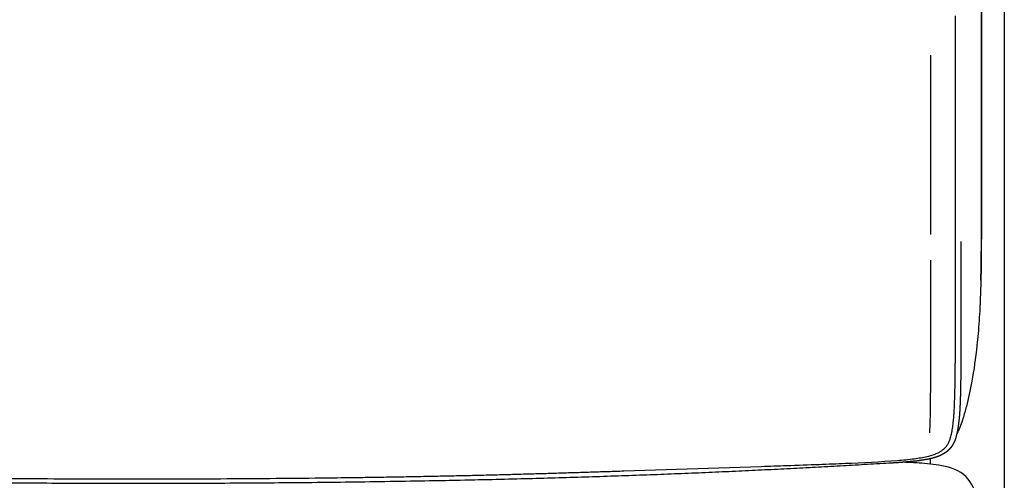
# Model space of a CAD drawing. Header units: millimetres. Extents: x -429 to 783, y -778 to 171.
# Tile 127 of 219: x 266 to 319, y -443 to -418. Entities that reach past the tile are written whole.
import ezdxf

# ---------------------------------------------------------------- set-up
doc = ezdxf.new("R2010")
doc.units = ezdxf.units.MM
doc.layers.get('0').update_dxf_attribs({"true_color": 0x000000})

msp = doc.modelspace()

# ---------------------------------------------------------------- linework, layer by layer
at = {"linetype": 'Continuous', "lineweight": -3}
msp.add_line((298.372, -442.315), (305.769, -442.072), dxfattribs=at)
for points, degree, knots in [([(318.88, -361.251), (318.88, -363.223), (318.88, -367.34), (318.88, -374.497), (318.88, -381.663), (318.88, -388.349), (318.88, -393.897), (318.88, -399.013), (318.88, -403.431), (318.88, -406.915), (318.88, -410.568), (318.88, -415.64), (318.88, -422.325), (318.88, -430.781), (318.88, -442.019), (318.88, -450.607), (318.88, -456.167)], 3, [3504.442419, 3504.442419, 3504.442419, 3504.442419, 3560.689945, 3616.937484, 3673.185023, 3701.308793, 3729.432563, 3757.556332, 3771.618217, 3785.680102, 3799.741987, 3813.803871, 3841.927641, 3870.051411, 3898.17518, 3949.971119, 3949.971119, 3949.971119, 3949.971119]), ([(314.916, -429.561), (314.916, -427.295), (314.916, -424.02), (314.916, -420.651), (314.916, -419.891)], 3, [0.4396962, 0.4396962, 0.4396962, 0.4396962, 1, 1.163492, 1.163492, 1.163492, 1.163492]), ([(316.253, -421.053), (316.253, -421.05), (316.253, -421.048), (316.253, -421.045), (316.253, -420.975), (316.253, -420.905), (316.253, -420.834)], 3, [-2010.093235, -2010.093235, -2010.093235, -2010.093235, -2009.978704, -2009.978704, -2009.978704, -2007.000334, -2007.000334, -2007.000334, -2007.000334]), ([(317.615, -432.037), (317.625, -431.645), (317.631, -431.27), (317.642, -430.422), (317.645, -429.948), (317.651, -428.525), (317.651, -427.498), (317.651, -426.625)], 3, [1.323502, 1.323502, 1.323502, 1.323502, 14.431259, 14.431259, 32.142822, 32.142822, 70.453973, 70.453973, 70.453973, 70.453973]), ([(316.545, -429.942), (316.545, -429.965), (316.545, -429.987), (316.545, -430.01), (316.545, -430.033), (316.545, -430.055), (316.545, -430.078), (316.545, -430.1), (316.545, -430.123), (316.545, -430.146), (316.545, -430.168), (316.545, -430.191), (316.545, -430.213), (316.545, -430.235), (316.545, -430.258), (316.545, -430.28), (316.545, -430.303), (316.545, -430.325), (316.545, -430.348), (316.545, -430.37), (316.545, -430.393), (316.545, -430.415), (316.545, -430.437), (316.545, -430.46), (316.545, -430.482), (316.545, -430.504), (316.545, -430.527), (316.545, -430.549), (316.545, -430.571), (316.545, -430.594), (316.545, -430.616), (316.545, -430.638), (316.545, -430.66), (316.545, -430.682), (316.545, -430.704), (316.545, -430.726), (316.545, -430.748), (316.545, -430.77), (316.545, -430.792), (316.545, -430.813), (316.545, -430.835), (316.545, -430.857), (316.545, -430.879), (316.545, -430.9), (316.545, -430.922), (316.545, -430.944), (316.545, -430.966), (316.545, -430.987), (316.545, -431.009), (316.545, -431.031), (316.545, -431.052), (316.545, -431.074), (316.545, -431.096), (316.545, -431.117), (316.545, -431.139), (316.545, -431.161), (316.545, -431.182), (316.545, -431.204), (316.545, -431.225), (316.545, -431.247), (316.545, -431.268), (316.545, -431.29), (316.545, -431.311), (316.545, -431.332), (316.545, -431.354), (316.545, -431.375), (316.545, -431.396), (316.545, -431.417), (316.545, -431.439), (316.545, -431.46), (316.545, -431.481), (316.545, -431.502), (316.545, -431.523), (316.545, -431.544), (316.545, -431.565), (316.545, -431.586), (316.545, -431.606), (316.545, -431.627), (316.545, -431.648), (316.545, -431.669), (316.545, -431.69), (316.545, -431.711), (316.545, -431.732), (316.545, -431.753), (316.545, -431.773), (316.545, -431.794), (316.545, -431.815), (316.545, -431.836), (316.545, -431.857), (316.545, -431.877), (316.545, -431.898), (316.545, -431.919), (316.545, -431.939), (316.545, -431.96), (316.545, -431.981), (316.545, -432.001), (316.545, -432.022), (316.545, -432.042), (316.545, -432.062), (316.545, -432.083), (316.545, -432.103), (316.545, -432.123), (316.545, -432.143), (316.545, -432.164), (316.545, -432.184), (316.545, -432.204), (316.545, -432.224), (316.545, -432.244), (316.545, -432.264), (316.545, -432.284), (316.545, -432.304), (316.545, -432.324), (316.545, -432.344), (316.545, -432.364), (316.545, -432.384), (316.545, -432.404), (316.545, -432.424), (316.545, -432.444), (316.545, -432.464), (316.545, -432.484), (316.545, -432.504), (316.545, -432.523), (316.545, -432.543), (316.545, -432.563), (316.545, -432.583), (316.545, -432.602), (316.545, -432.622), (316.545, -432.641), (316.545, -432.661), (316.545, -432.68), (316.545, -432.699), (316.545, -432.718), (316.545, -432.737), (316.545, -432.756), (316.545, -432.775), (316.545, -432.794), (316.545, -432.813), (316.545, -432.832), (316.545, -432.851), (316.545, -432.87), (316.545, -432.889), (316.545, -432.907), (316.545, -432.926), (316.545, -432.945), (316.545, -432.963), (316.545, -432.982), (316.545, -433.001), (316.545, -433.02), (316.545, -433.038), (316.545, -433.057), (316.545, -433.075), (316.545, -433.094), (316.545, -433.112), (316.545, -433.131), (316.545, -433.149), (316.545, -433.167), (316.544, -433.185), (316.544, -433.203), (316.544, -433.221)], 2, [-343.974277, -343.974277, -343.974277, -342.998246, -342.998246, -341.998246, -341.998246, -340.998246, -340.998246, -339.998246, -339.998246, -338.998246, -338.998246, -337.998246, -337.998246, -336.998246, -336.998246, -335.998246, -335.998246, -334.998246, -334.998246, -333.998246, -333.998246, -332.998246, -332.998246, -331.998246, -331.998246, -330.998246, -330.998246, -329.998246, -329.998246, -328.998246, -328.998246, -327.998246, -327.998246, -326.998246, -326.998246, -325.998246, -325.998246, -324.998246, -324.998246, -323.998246, -323.998246, -322.998246, -322.998246, -321.998246, -321.998246, -320.998246, -320.998246, -319.998246, -319.998246, -318.998246, -318.998246, -317.998246, -317.998246, -316.998246, -316.998246, -315.998246, -315.998246, -314.998246, -314.998246, -313.998246, -313.998246, -312.998246, -312.998246, -311.998246, -311.998246, -310.998246, -310.998246, -309.998246, -309.998246, -308.998246, -308.998246, -307.998246, -307.998246, -306.998246, -306.998246, -305.998246, -305.998246, -304.998246, -304.998246, -303.998246, -303.998246, -302.998246, -302.998246, -301.998246, -301.998246, -300.998246, -300.998246, -299.998246, -299.998246, -298.998246, -298.998246, -297.998246, -297.998246, -296.998246, -296.998246, -295.998246, -295.998246, -294.998246, -294.998246, -293.998246, -293.998246, -292.998246, -292.998246, -291.998246, -291.998246, -290.998246, -290.998246, -289.998246, -289.998246, -288.998246, -288.998246, -287.998246, -287.998246, -286.998246, -286.998246, -285.998246, -285.998246, -284.998246, -284.998246, -283.998246, -283.998246, -282.998246, -282.998246, -281.998246, -281.998246, -280.998246, -280.998246, -279.998246, -279.998246, -278.998246, -278.998246, -277.998246, -277.998246, -276.998246, -276.998246, -275.998246, -275.998246, -274.998246, -274.998246, -273.998246, -273.998246, -272.998246, -272.998246, -271.998246, -271.998246, -270.998246, -270.998246, -269.998246, -269.998246, -268.998246, -268.998246, -267.998246, -267.998246, -266.998246, -266.998246, -265.998246, -265.998246, -264.998246, -264.998246, -264.998246]), ([(317.615, -432.037), (317.606, -432.436), (317.592, -432.851), (317.569, -433.357), (317.566, -433.426), (317.539, -433.979), (317.508, -434.45), (317.449, -435.127), (317.429, -435.337), (317.334, -436.229), (317.239, -436.889), (317.043, -437.955), (316.944, -438.409), (316.833, -438.84)], 3, [0, 0, 0, 0, 13.183382, 13.183382, 15.267118, 15.267118, 29.833764, 29.833764, 36.544019, 36.544019, 58.966902, 58.966902, 76.698065, 76.698065, 76.698065, 76.698065]), ([(316.542, -433.585), (316.541, -433.599), (316.541, -433.612), (316.541, -433.629), (316.541, -433.645), (316.541, -433.662), (316.541, -433.678)], 2, [-253.998246, -253.998246, -253.998246, -252.998246, -252.998246, -251.998246, -251.998246, -250.998246, -250.998246, -250.998246]), ([(316.543, -433.353), (316.543, -433.37), (316.543, -433.387), (316.543, -433.403), (316.543, -433.42), (316.543, -433.437), (316.543, -433.453), (316.543, -433.47), (316.543, -433.487), (316.543, -433.503), (316.543, -433.52), (316.543, -433.536), (316.543, -433.552), (316.542, -433.569), (316.542, -433.585)], 2, [-260.998246, -260.998246, -260.998246, -259.998246, -259.998246, -258.998246, -258.998246, -257.998246, -257.998246, -256.998246, -256.998246, -255.998246, -255.998246, -254.998246, -254.998246, -253.998246, -253.998246, -253.998246]), ([(316.544, -433.221), (316.544, -433.235), (316.543, -433.248), (316.543, -433.266), (316.543, -433.283), (316.543, -433.301), (316.543, -433.318), (316.543, -433.335), (316.543, -433.353)], 2, [-264.998246, -264.998246, -264.998246, -263.998246, -263.998246, -262.998246, -262.998246, -261.998246, -261.998246, -260.998246, -260.998246, -260.998246]), ([(316.54, -433.905), (316.539, -433.918), (316.539, -433.932), (316.539, -433.948), (316.539, -433.964), (316.539, -433.98), (316.54, -433.996)], 2, [-243.998246, -243.998246, -243.998246, -242.998246, -242.998246, -241.998246, -241.998246, -240.998246, -240.998246, -240.998246]), ([(316.54, -433.996), (316.54, -434.011), (316.54, -434.027), (316.54, -434.043), (316.54, -434.059), (316.54, -434.074), (316.54, -434.09), (316.539, -434.106), (316.539, -434.121), (316.539, -434.137), (316.539, -434.153), (316.539, -434.169), (316.539, -434.184)], 2, [-240.998246, -240.998246, -240.998246, -239.998246, -239.998246, -238.998246, -238.998246, -237.998246, -237.998246, -236.998246, -236.998246, -235.998246, -235.998246, -234.998246, -234.998246, -234.998246]), ([(316.541, -433.678), (316.541, -433.694), (316.541, -433.711), (316.541, -433.727), (316.541, -433.743), (316.541, -433.76), (316.541, -433.776), (316.541, -433.792), (316.541, -433.808), (316.541, -433.824), (316.541, -433.841), (316.541, -433.857), (316.54, -433.873), (316.54, -433.889), (316.54, -433.905)], 2, [-250.998246, -250.998246, -250.998246, -249.998246, -249.998246, -248.998246, -248.998246, -247.998246, -247.998246, -246.998246, -246.998246, -245.998246, -245.998246, -244.998246, -244.998246, -243.998246, -243.998246, -243.998246]), ([(314.861, -440.257), (314.867, -440.169), (314.894, -439.646), (314.916, -438.194), (314.916, -435.828), (314.916, -434.298)], 3, [0.4438406, 0.4438406, 0.4438406, 0.4438406, 0.5, 0.75, 1, 1, 1, 1]), ([(316.539, -434.184), (316.538, -434.198), (316.538, -434.212), (316.538, -434.228), (316.538, -434.244), (316.538, -434.259), (316.539, -434.275)], 2, [-234.998246, -234.998246, -234.998246, -233.998246, -233.998246, -232.998246, -232.998246, -231.998246, -231.998246, -231.998246]), ([(316.539, -434.493), (316.538, -434.507), (316.538, -434.521), (316.538, -434.536), (316.538, -434.551), (316.539, -434.567), (316.539, -434.582), (316.539, -434.598), (316.539, -434.613)], 2, [-224.998246, -224.998246, -224.998246, -223.998246, -223.998246, -222.998246, -222.998246, -221.998246, -221.998246, -220.998246, -220.998246, -220.998246]), ([(316.539, -434.275), (316.539, -434.291), (316.539, -434.306), (316.539, -434.322), (316.539, -434.338), (316.539, -434.353), (316.539, -434.369), (316.539, -434.384), (316.539, -434.4), (316.539, -434.415), (316.539, -434.431), (316.539, -434.446), (316.539, -434.462), (316.539, -434.477), (316.539, -434.493)], 2, [-231.998246, -231.998246, -231.998246, -230.998246, -230.998246, -229.998246, -229.998246, -228.998246, -228.998246, -227.998246, -227.998246, -226.998246, -226.998246, -225.998246, -225.998246, -224.998246, -224.998246, -224.998246]), ([(316.539, -434.613), (316.539, -434.628), (316.539, -434.644), (316.539, -434.659), (316.539, -434.674), (316.539, -434.69), (316.54, -434.705), (316.54, -434.72), (316.54, -434.736), (316.54, -434.751), (316.54, -434.766), (316.54, -434.781), (316.54, -434.797), (316.54, -434.812), (316.54, -434.827), (316.54, -434.842), (316.54, -434.858), (316.54, -434.873), (316.54, -434.888), (316.54, -434.903), (316.54, -434.918)], 2, [-220.998246, -220.998246, -220.998246, -219.998246, -219.998246, -218.998246, -218.998246, -217.998246, -217.998246, -216.998246, -216.998246, -215.998246, -215.998246, -214.998246, -214.998246, -213.998246, -213.998246, -212.998246, -212.998246, -211.998246, -211.998246, -210.998246, -210.998246, -210.998246]), ([(316.54, -434.918), (316.539, -434.932), (316.539, -434.946), (316.539, -434.961), (316.539, -434.976), (316.539, -434.991), (316.539, -435.006), (316.539, -435.021), (316.54, -435.035), (316.54, -435.05), (316.54, -435.065), (316.54, -435.08), (316.54, -435.095), (316.54, -435.11), (316.54, -435.124)], 2, [-210.998246, -210.998246, -210.998246, -209.998246, -209.998246, -208.998246, -208.998246, -207.998246, -207.998246, -206.998246, -206.998246, -205.998246, -205.998246, -204.998246, -204.998246, -203.998246, -203.998246, -203.998246]), ([(316.54, -435.124), (316.54, -435.139), (316.54, -435.154), (316.54, -435.169), (316.54, -435.184), (316.54, -435.198), (316.54, -435.213), (316.541, -435.228), (316.541, -435.243), (316.541, -435.257), (316.541, -435.272), (316.541, -435.287), (316.541, -435.302), (316.541, -435.316), (316.541, -435.331), (316.541, -435.345), (316.541, -435.36), (316.541, -435.375), (316.541, -435.389), (316.541, -435.404), (316.541, -435.418), (316.541, -435.433), (316.541, -435.447), (316.541, -435.461), (316.541, -435.476), (316.541, -435.49), (316.541, -435.504), (316.541, -435.518), (316.541, -435.532), (316.541, -435.547), (316.541, -435.561), (316.541, -435.575), (316.54, -435.589), (316.54, -435.603), (316.54, -435.617), (316.54, -435.631), (316.54, -435.645), (316.54, -435.66), (316.54, -435.674)], 2, [-203.998246, -203.998246, -203.998246, -202.998246, -202.998246, -201.998246, -201.998246, -200.998246, -200.998246, -199.998246, -199.998246, -198.998246, -198.998246, -197.998246, -197.998246, -196.998246, -196.998246, -195.998246, -195.998246, -194.998246, -194.998246, -193.998246, -193.998246, -192.998246, -192.998246, -191.998246, -191.998246, -190.998246, -190.998246, -189.998246, -189.998246, -188.998246, -188.998246, -187.998246, -187.998246, -186.998246, -186.998246, -185.998246, -185.998246, -184.998246, -184.998246, -184.998246]), ([(316.54, -435.674), (316.54, -435.687), (316.539, -435.701), (316.539, -435.715), (316.539, -435.729), (316.539, -435.743), (316.539, -435.757), (316.539, -435.771), (316.54, -435.785), (316.54, -435.799), (316.54, -435.813), (316.54, -435.827), (316.54, -435.841), (316.54, -435.855), (316.54, -435.869), (316.54, -435.882), (316.54, -435.896), (316.54, -435.91), (316.54, -435.923), (316.54, -435.937), (316.54, -435.951)], 2, [-184.998246, -184.998246, -184.998246, -183.998246, -183.998246, -182.998246, -182.998246, -181.998246, -181.998246, -180.998246, -180.998246, -179.998246, -179.998246, -178.998246, -178.998246, -177.998246, -177.998246, -176.998246, -176.998246, -175.998246, -175.998246, -174.998246, -174.998246, -174.998246]), ([(316.54, -435.951), (316.54, -435.964), (316.54, -435.978), (316.54, -435.991), (316.54, -436.004), (316.54, -436.018), (316.54, -436.031), (316.54, -436.044), (316.54, -436.058), (316.54, -436.071), (316.54, -436.084), (316.54, -436.098), (316.54, -436.111), (316.54, -436.124), (316.54, -436.138), (316.54, -436.151), (316.54, -436.165), (316.54, -436.179), (316.54, -436.192), (316.54, -436.207), (316.54, -436.221), (316.54, -436.236), (316.539, -436.251), (316.539, -436.267), (316.539, -436.283), (316.539, -436.3), (316.539, -436.318), (316.539, -436.336), (316.539, -436.354), (316.539, -436.374), (316.539, -436.393), (316.539, -436.414), (316.538, -436.435), (316.538, -436.457), (316.538, -436.479), (316.538, -436.502), (316.538, -436.525), (316.538, -436.548), (316.537, -436.572), (316.537, -436.596), (316.537, -436.62), (316.537, -436.644), (316.537, -436.669), (316.537, -436.693), (316.536, -436.718), (316.536, -436.742), (316.536, -436.767), (316.536, -436.792), (316.536, -436.816), (316.535, -436.841), (316.535, -436.865), (316.535, -436.89), (316.535, -436.914), (316.534, -436.938), (316.534, -436.962), (316.534, -436.986), (316.534, -437.01), (316.533, -437.034), (316.533, -437.057), (316.533, -437.081), (316.533, -437.104), (316.532, -437.127), (316.532, -437.15), (316.532, -437.173), (316.532, -437.195), (316.531, -437.218), (316.531, -437.24), (316.531, -437.262), (316.53, -437.284), (316.53, -437.306), (316.53, -437.328), (316.529, -437.35), (316.529, -437.372), (316.528, -437.407), (316.527, -437.442)], 2, [-174.998246, -174.998246, -174.998246, -173.998246, -173.998246, -172.998246, -172.998246, -171.998246, -171.998246, -170.998246, -170.998246, -169.998246, -169.998246, -168.998246, -168.998246, -167.998246, -167.998246, -166.998246, -166.998246, -165.998246, -165.998246, -164.998246, -164.998246, -163.998246, -163.998246, -162.998246, -162.998246, -161.998246, -161.998246, -160.998246, -160.998246, -159.998246, -159.998246, -158.998246, -158.998246, -157.998246, -157.998246, -156.998246, -156.998246, -155.998246, -155.998246, -154.998246, -154.998246, -153.998246, -153.998246, -152.998246, -152.998246, -151.998246, -151.998246, -150.998246, -150.998246, -149.998246, -149.998246, -148.998246, -148.998246, -147.998246, -147.998246, -146.998246, -146.998246, -145.998246, -145.998246, -144.998246, -144.998246, -143.998246, -143.998246, -142.998246, -142.998246, -141.998246, -141.998246, -140.998246, -140.998246, -139.998246, -139.998246, -138.998246, -138.998246, -137.998246, -137.998246, -137.998246]), ([(316.233, -437.225), (316.233, -437.216), (316.233, -437.208), (316.234, -437.2), (316.235, -437.078), (316.236, -436.957), (316.237, -436.835)], 3, [-2239.279938, -2239.279938, -2239.279938, -2239.279938, -2238.934038, -2238.934038, -2238.934038, -2233.729232, -2233.729232, -2233.729232, -2233.729232]), ([(316.527, -437.442), (316.527, -437.464), (316.526, -437.485), (316.526, -437.507), (316.526, -437.529), (316.525, -437.55), (316.525, -437.572), (316.525, -437.594), (316.525, -437.615), (316.524, -437.637), (316.524, -437.658), (316.524, -437.679), (316.523, -437.701), (316.523, -437.722), (316.523, -437.743), (316.522, -437.763), (316.522, -437.784), (316.521, -437.805), (316.521, -437.825), (316.521, -437.845), (316.52, -437.865), (316.52, -437.885), (316.519, -437.905), (316.519, -437.925), (316.519, -437.944), (316.518, -437.964), (316.518, -437.983), (316.517, -438.002), (316.517, -438.022), (316.516, -438.041), (316.516, -438.06)], 2, [-137.998246, -137.998246, -137.998246, -137, -137, -136, -136, -135, -135, -134, -134, -133, -133, -132, -132, -131, -131, -130, -130, -129, -129, -128, -128, -127, -127, -126, -126, -125, -125, -124, -124, -123, -123, -123]), ([(316.516, -438.06), (316.515, -438.079), (316.515, -438.098), (316.514, -438.117), (316.514, -438.136), (316.513, -438.155), (316.513, -438.174), (316.512, -438.193), (316.512, -438.212), (316.511, -438.23), (316.511, -438.249), (316.51, -438.268), (316.51, -438.287), (316.509, -438.305), (316.509, -438.324), (316.508, -438.342), (316.508, -438.361), (316.507, -438.379), (316.507, -438.397), (316.506, -438.415), (316.505, -438.433), (316.505, -438.45), (316.504, -438.468), (316.504, -438.485), (316.503, -438.502), (316.502, -438.519), (316.502, -438.536), (316.501, -438.553), (316.5, -438.57), (316.5, -438.587), (316.499, -438.604), (316.498, -438.62), (316.498, -438.637), (316.497, -438.653), (316.496, -438.67), (316.496, -438.686), (316.495, -438.703), (316.494, -438.719), (316.493, -438.735), (316.493, -438.752), (316.492, -438.768), (316.491, -438.785), (316.491, -438.801), (316.49, -438.817), (316.489, -438.833), (316.488, -438.85), (316.488, -438.866), (316.487, -438.882), (316.486, -438.897), (316.485, -438.913), (316.485, -438.929), (316.484, -438.944), (316.483, -438.96), (316.482, -438.975), (316.481, -438.99), (316.481, -439.005), (316.48, -439.02), (316.479, -439.034), (316.478, -439.049), (316.477, -439.063), (316.476, -439.078), (316.475, -439.092), (316.474, -439.106), (316.473, -439.121), (316.472, -439.135), (316.471, -439.149), (316.471, -439.163), (316.47, -439.177), (316.469, -439.191), (316.468, -439.206), (316.467, -439.22), (316.466, -439.234), (316.465, -439.248), (316.464, -439.263), (316.463, -439.278), (316.462, -439.293), (316.461, -439.308), (316.459, -439.323), (316.458, -439.339), (316.457, -439.355), (316.455, -439.371), (316.454, -439.388), (316.452, -439.404), (316.451, -439.422), (316.449, -439.44), (316.447, -439.458), (316.445, -439.477), (316.443, -439.497), (316.441, -439.516), (316.438, -439.536), (316.436, -439.556), (316.434, -439.577), (316.431, -439.598), (316.429, -439.619), (316.426, -439.641), (316.423, -439.663), (316.421, -439.684), (316.418, -439.706), (316.415, -439.729), (316.413, -439.751), (316.41, -439.773), (316.407, -439.795), (316.404, -439.818), (316.402, -439.84), (316.399, -439.862), (316.396, -439.884), (316.393, -439.907), (316.39, -439.928), (316.387, -439.95), (316.384, -439.972), (316.381, -439.993), (316.378, -440.014), (316.375, -440.035), (316.372, -440.055), (316.369, -440.075)], 2, [-123, -123, -123, -122, -122, -121, -121, -120, -120, -119, -119, -118, -118, -117, -117, -116, -116, -115, -115, -114, -114, -113, -113, -112, -112, -111, -111, -110, -110, -109, -109, -108, -108, -107, -107, -106, -106, -105, -105, -104, -104, -103, -103, -102, -102, -101, -101, -100, -100, -99, -99, -98, -98, -97, -97, -96, -96, -95, -95, -94, -94, -93, -93, -92, -92, -91, -91, -90, -90, -89, -89, -88, -88, -87, -87, -86, -86, -85, -85, -84, -84, -83, -83, -82, -82, -81, -81, -80, -80, -79, -79, -78, -78, -77, -77, -76, -76, -75, -75, -74, -74, -73, -73, -72, -72, -71, -71, -70, -70, -69, -69, -68, -68, -67, -67, -66, -66, -66]), ([(316.833, -438.84), (316.779, -439.051), (316.718, -439.27), (316.57, -439.738), (316.477, -440), (316.354, -440.255), (316.341, -440.282), (316.327, -440.31), (316.313, -440.338)], 3, [76.698065, 76.698065, 76.698065, 76.698065, 85.408282, 85.408282, 95.069717, 95.069717, 95.069717, 96.125472, 96.125472, 96.125472, 96.125472]), ([(316.146, -439.538), (316.148, -439.518), (316.15, -439.497), (316.151, -439.477), (316.157, -439.415), (316.161, -439.353), (316.165, -439.292)], 3, [-2272.316115, -2272.316115, -2272.316115, -2272.316115, -2271.434148, -2271.434148, -2271.434148, -2268.788307, -2268.788307, -2268.788307, -2268.788307]), ([(316.059, -440.201), (316.06, -440.193), (316.062, -440.185), (316.063, -440.177), (316.081, -440.077), (316.097, -439.97), (316.109, -439.869)], 3, [-2281.845329, -2281.845329, -2281.845329, -2281.845329, -2281.504301, -2281.504301, -2281.504301, -2277.04798, -2277.04798, -2277.04798, -2277.04798]), ([(315.927, -440.683), (315.93, -440.676), (315.933, -440.668), (315.936, -440.661), (315.96, -440.596), (315.981, -440.526), (316, -440.459)], 3, [-2288.930613, -2288.930613, -2288.930613, -2288.930613, -2288.593747, -2288.593747, -2288.593747, -2285.594495, -2285.594495, -2285.594495, -2285.594495]), ([(316.335, -440.248), (316.331, -440.264), (316.327, -440.281), (316.323, -440.297), (316.319, -440.313), (316.315, -440.329), (316.311, -440.345), (316.307, -440.361), (316.303, -440.377), (316.299, -440.393), (316.294, -440.409), (316.29, -440.425), (316.286, -440.44), (316.282, -440.456), (316.277, -440.472), (316.273, -440.488), (316.269, -440.504), (316.264, -440.52), (316.26, -440.535), (316.255, -440.551), (316.251, -440.566), (316.246, -440.581), (316.241, -440.596), (316.237, -440.61), (316.232, -440.625), (316.227, -440.639), (316.222, -440.653), (316.217, -440.666), (316.211, -440.679), (316.206, -440.692), (316.201, -440.704), (316.195, -440.716), (316.19, -440.728)], 2, [-61, -61, -61, -60, -60, -59, -59, -58, -58, -57, -57, -56, -56, -55, -55, -54, -54, -53, -53, -52, -52, -51, -51, -50, -50, -49, -49, -48, -48, -47, -47, -46, -46, -45, -45, -45]), ([(316.369, -440.075), (316.366, -440.088), (316.363, -440.101), (316.36, -440.121), (316.357, -440.14), (316.353, -440.159), (316.35, -440.178), (316.346, -440.195), (316.342, -440.213), (316.339, -440.23), (316.335, -440.248)], 2, [-66, -66, -66, -65, -65, -64, -64, -63, -63, -62, -62, -61, -61, -61]), ([(315.749, -440.999), (315.752, -440.995), (315.756, -440.99), (315.759, -440.986), (315.791, -440.944), (315.82, -440.899), (315.845, -440.854)], 3, [-2293.85088, -2293.85088, -2293.85088, -2293.85088, -2293.631067, -2293.631067, -2293.631067, -2291.51308, -2291.51308, -2291.51308, -2291.51308]), ([(316.107, -440.887), (316.1, -440.898), (316.094, -440.91), (316.088, -440.921), (316.081, -440.932), (316.075, -440.943), (316.069, -440.954), (316.062, -440.965), (316.055, -440.976), (316.049, -440.987), (316.042, -440.998), (316.035, -441.008), (316.028, -441.019), (316.02, -441.029), (316.013, -441.039), (316.006, -441.048), (315.998, -441.058), (315.99, -441.067), (315.983, -441.076)], 2, [-38, -38, -38, -37, -37, -36, -36, -35, -35, -34, -34, -33, -33, -32, -32, -31, -31, -30, -30, -29, -29, -29]), ([(316.19, -440.728), (316.184, -440.74), (316.178, -440.752), (316.172, -440.763), (316.166, -440.775), (316.16, -440.786), (316.155, -440.798), (316.149, -440.809), (316.143, -440.82), (316.137, -440.831), (316.131, -440.842), (316.125, -440.854), (316.119, -440.865), (316.113, -440.876), (316.107, -440.887)], 2, [-45, -45, -45, -44, -44, -43, -43, -42, -42, -41, -41, -40, -40, -39, -39, -38, -38, -38]), ([(315.43, -441.486), (315.418, -441.492), (315.406, -441.497), (315.394, -441.503), (315.381, -441.508), (315.368, -441.514), (315.355, -441.519), (315.342, -441.524), (315.329, -441.53), (315.315, -441.535), (315.301, -441.54), (315.286, -441.545), (315.272, -441.55), (315.257, -441.555), (315.243, -441.56), (315.228, -441.564), (315.213, -441.569), (315.198, -441.574), (315.183, -441.579), (315.168, -441.583), (315.153, -441.588), (315.138, -441.593), (315.123, -441.597), (315.108, -441.602), (315.093, -441.606), (315.078, -441.611), (315.063, -441.615), (315.048, -441.62), (315.033, -441.624), (315.018, -441.628), (315.003, -441.633), (314.987, -441.637), (314.971, -441.641), (314.955, -441.646), (314.939, -441.65), (314.922, -441.654), (314.906, -441.658), (314.888, -441.662), (314.871, -441.666), (314.853, -441.67), (314.834, -441.674), (314.815, -441.678), (314.796, -441.681), (314.777, -441.685), (314.757, -441.689), (314.737, -441.693), (314.717, -441.696), (314.697, -441.7), (314.676, -441.703), (314.656, -441.707), (314.635, -441.71), (314.614, -441.714), (314.594, -441.717), (314.573, -441.721), (314.552, -441.724), (314.531, -441.728), (314.511, -441.731), (314.49, -441.734), (314.469, -441.738), (314.449, -441.741), (314.428, -441.745), (314.407, -441.748), (314.385, -441.751), (314.364, -441.754), (314.342, -441.758), (314.32, -441.761), (314.298, -441.764), (314.275, -441.767), (314.252, -441.77), (314.228, -441.773), (314.204, -441.776), (314.179, -441.779), (314.154, -441.782), (314.128, -441.785), (314.102, -441.788), (314.075, -441.791), (314.049, -441.794), (314.021, -441.796), (313.994, -441.799), (313.966, -441.802), (313.938, -441.805), (313.91, -441.807), (313.882, -441.81), (313.854, -441.813), (313.825, -441.815), (313.797, -441.818), (313.768, -441.821), (313.74, -441.823), (313.712, -441.826), (313.684, -441.829), (313.656, -441.831), (313.628, -441.834), (313.6, -441.836), (313.573, -441.839), (313.546, -441.841), (313.519, -441.843), (313.493, -441.846), (313.467, -441.848), (313.442, -441.85), (313.417, -441.852), (313.392, -441.855), (313.369, -441.857), (313.345, -441.858), (313.323, -441.86), (313.3, -441.862), (313.279, -441.864), (313.258, -441.865), (313.238, -441.867), (313.217, -441.868), (313.198, -441.869), (313.178, -441.871), (313.159, -441.872), (313.141, -441.873), (313.122, -441.875), (313.104, -441.876), (313.086, -441.877), (313.068, -441.878), (313.05, -441.879), (313.032, -441.88), (313.014, -441.881), (312.997, -441.882), (312.979, -441.884), (312.961, -441.885), (312.943, -441.886), (312.925, -441.887), (312.908, -441.888), (312.89, -441.889), (312.871, -441.89), (312.853, -441.891), (312.835, -441.892), (312.817, -441.893)], 2, [0, 0, 0, 1, 1, 2, 2, 3, 3, 4, 4, 5, 5, 6, 6, 7, 7, 8, 8, 9, 9, 10, 10, 11, 11, 12, 12, 13, 13, 14, 14, 15, 15, 16, 16, 17, 17, 18, 18, 19, 19, 20, 20, 21, 21, 22, 22, 23, 23, 24, 24, 25, 25, 26, 26, 27, 27, 28, 28, 29, 29, 30, 30, 31, 31, 32, 32, 33, 33, 34, 34, 35, 35, 36, 36, 37, 37, 38, 38, 39, 39, 40, 40, 41, 41, 42, 42, 43, 43, 44, 44, 45, 45, 46, 46, 47, 47, 48, 48, 49, 49, 50, 50, 51, 51, 52, 52, 53, 53, 54, 54, 55, 55, 56, 56, 57, 57, 58, 58, 59, 59, 60, 60, 61, 61, 62, 62, 63, 63, 64, 64, 65, 65, 65]), ([(315.149, -441.408), (315.17, -441.4), (315.19, -441.392), (315.21, -441.383), (315.215, -441.381), (315.22, -441.379), (315.226, -441.377)], 3, [-2302.2817055, -2302.2817055, -2302.2817055, -2302.2817055, -2301.5917238, -2301.5917238, -2301.5917238, -2301.4074871, -2301.4074871, -2301.4074871, -2301.4074871]), ([(315.666, -441.356), (315.658, -441.361), (315.649, -441.365), (315.639, -441.372), (315.628, -441.378), (315.618, -441.384), (315.607, -441.39), (315.596, -441.397), (315.585, -441.403), (315.574, -441.409), (315.563, -441.415), (315.552, -441.421), (315.542, -441.427), (315.531, -441.433), (315.52, -441.439), (315.509, -441.445), (315.498, -441.451), (315.487, -441.457), (315.476, -441.463), (315.464, -441.468), (315.453, -441.474), (315.441, -441.48), (315.43, -441.486)], 2, [-11, -11, -11, -10, -10, -9, -9, -8, -8, -7, -7, -6, -6, -5, -5, -4, -4, -3, -3, -2, -2, -1, -1, 0, 0, 0]), ([(315.918, -441.145), (315.91, -441.153), (315.902, -441.161), (315.894, -441.169), (315.885, -441.177), (315.877, -441.185), (315.869, -441.193), (315.86, -441.201), (315.852, -441.209), (315.843, -441.217), (315.835, -441.225), (315.827, -441.233), (315.818, -441.24), (315.809, -441.248), (315.801, -441.256), (315.792, -441.264), (315.783, -441.271), (315.774, -441.279), (315.765, -441.286), (315.756, -441.294), (315.747, -441.301), (315.737, -441.308), (315.727, -441.315), (315.717, -441.322), (315.707, -441.329), (315.697, -441.336), (315.687, -441.343), (315.676, -441.349), (315.666, -441.356)], 2, [-25, -25, -25, -24, -24, -23, -23, -22, -22, -21, -21, -20, -20, -19, -19, -18, -18, -17, -17, -16, -16, -15, -15, -14, -14, -13, -13, -12, -12, -11, -11, -11]), ([(315.983, -441.076), (315.974, -441.085), (315.966, -441.094), (315.958, -441.103), (315.951, -441.111), (315.943, -441.12), (315.935, -441.128), (315.926, -441.137), (315.918, -441.145)], 2, [-29, -29, -29, -28, -28, -27, -27, -26, -26, -25, -25, -25]), ([(305.769, -442.072), (306.251, -442.056), (306.711, -442.041), (307.754, -442.005), (308.333, -441.984), (308.885, -441.964)], 3, [-2396.640558, -2396.640558, -2396.640558, -2396.640558, -2383.560483, -2383.560483, -2365.426524, -2365.426524, -2365.426524, -2365.426524]), ([(316.815, -442.638), (316.46, -442.277), (315.992, -442.133), (315.117, -441.966), (314.674, -441.923), (314.023, -441.876), (313.741, -441.862), (313.449, -441.85)], 3, [3650.422928, 3650.422928, 3650.422928, 3650.422928, 3666.543656, 3666.543656, 3679.527065, 3679.527065, 3688.086333, 3688.086333, 3688.086333, 3688.086333]), ([(317.651, -447.664), (317.651, -446.835), (317.655, -445.784), (317.558, -444.577), (317.504, -444.152), (317.294, -443.353), (317.121, -442.948), (316.815, -442.638)], 3, [3598.205518, 3598.205518, 3598.205518, 3598.205518, 3623.927433, 3623.927433, 3636.687049, 3636.687049, 3650.422928, 3650.422928, 3650.422928, 3650.422928])]:
    msp.add_open_spline(points, degree=degree, knots=knots, dxfattribs=at)
for points, degree in [([(317.651, -426.625), (317.651, -420.103), (317.651, -408.259), (317.651, -400.531)], 3), ([(317.644, -401.124), (317.644, -408.852), (317.644, -420.697), (317.644, -427.218)], 3), ([(316.253, -417.985), (316.253, -417.912), (316.253, -417.839), (316.253, -417.766)], 3), ([(316.253, -418.204), (316.253, -418.131), (316.253, -418.058), (316.253, -417.985)], 3), ([(316.253, -418.423), (316.253, -418.35), (316.253, -418.277), (316.253, -418.204)], 3), ([(316.253, -418.643), (316.253, -418.57), (316.253, -418.496), (316.253, -418.423)], 3), ([(316.253, -418.862), (316.253, -418.789), (316.253, -418.716), (316.253, -418.643)], 3), ([(316.253, -419.081), (316.253, -419.008), (316.253, -418.935), (316.253, -418.862)], 3), ([(316.253, -419.301), (316.253, -419.228), (316.253, -419.154), (316.253, -419.081)], 3), ([(316.253, -419.52), (316.253, -419.447), (316.253, -419.374), (316.253, -419.301)], 3), ([(316.253, -419.739), (316.253, -419.666), (316.253, -419.593), (316.253, -419.52)], 3), ([(316.253, -419.959), (316.253, -419.885), (316.253, -419.812), (316.253, -419.739)], 3), ([(316.253, -420.178), (316.253, -420.105), (316.253, -420.032), (316.253, -419.959)], 3), ([(316.253, -420.397), (316.253, -420.324), (316.253, -420.251), (316.253, -420.178)], 3), ([(316.253, -420.616), (316.253, -420.543), (316.253, -420.47), (316.253, -420.397)], 3), ([(316.253, -420.834), (316.253, -420.762), (316.253, -420.689), (316.253, -420.616)], 3), ([(316.253, -421.271), (316.253, -421.199), (316.253, -421.126), (316.253, -421.053)], 3), ([(316.253, -421.489), (316.253, -421.417), (316.253, -421.344), (316.253, -421.271)], 3), ([(316.253, -421.707), (316.253, -421.635), (316.253, -421.562), (316.253, -421.489)], 3), ([(316.253, -421.925), (316.253, -421.852), (316.253, -421.78), (316.253, -421.707)], 3), ([(316.253, -422.142), (316.253, -422.069), (316.253, -421.997), (316.253, -421.925)], 3), ([(316.253, -422.359), (316.253, -422.286), (316.253, -422.214), (316.253, -422.142)], 3), ([(316.253, -422.575), (316.253, -422.503), (316.253, -422.431), (316.253, -422.359)], 3), ([(316.253, -422.791), (316.253, -422.719), (316.253, -422.647), (316.253, -422.575)], 3), ([(316.253, -423.007), (316.253, -422.935), (316.253, -422.863), (316.253, -422.791)], 3), ([(316.253, -423.222), (316.253, -423.15), (316.253, -423.078), (316.253, -423.007)], 3), ([(316.253, -423.436), (316.253, -423.365), (316.253, -423.293), (316.253, -423.222)], 3), ([(316.253, -423.651), (316.253, -423.579), (316.253, -423.508), (316.253, -423.436)], 3), ([(316.253, -423.864), (316.253, -423.793), (316.253, -423.722), (316.253, -423.651)], 3), ([(316.253, -424.077), (316.253, -424.006), (316.253, -423.935), (316.253, -423.864)], 3), ([(316.252, -424.921), (316.252, -424.793), (316.253, -424.665), (316.253, -424.536)], 3), ([(316.253, -424.289), (316.253, -424.219), (316.253, -424.148), (316.253, -424.077)], 3), ([(316.253, -424.536), (316.253, -424.454), (316.253, -424.372), (316.253, -424.289)], 3), ([(316.252, -425.341), (316.252, -425.201), (316.252, -425.061), (316.252, -424.921)], 3), ([(316.252, -425.756), (316.252, -425.617), (316.252, -425.479), (316.252, -425.341)], 3), ([(316.252, -426.168), (316.252, -426.031), (316.252, -425.893), (316.252, -425.756)], 3), ([(316.252, -426.576), (316.252, -426.44), (316.252, -426.304), (316.252, -426.168)], 3), ([(316.252, -426.982), (316.252, -426.847), (316.252, -426.712), (316.252, -426.576)], 3), ([(316.252, -427.383), (316.252, -427.249), (316.252, -427.116), (316.252, -426.982)], 3), ([(317.644, -427.218), (317.644, -429.328), (317.644, -430.881), (317.615, -432.037)], 3), ([(316.252, -427.78), (316.252, -427.648), (316.252, -427.515), (316.252, -427.383)], 3), ([(316.252, -428.172), (316.252, -428.042), (316.252, -427.911), (316.252, -427.78)], 3), ([(316.252, -428.561), (316.252, -428.431), (316.252, -428.302), (316.252, -428.172)], 3), ([(316.252, -428.943), (316.252, -428.816), (316.252, -428.689), (316.252, -428.561)], 3), ([(316.251, -429.323), (316.251, -429.196), (316.251, -429.07), (316.252, -428.943)], 3), ([(316.251, -429.695), (316.251, -429.571), (316.251, -429.447), (316.251, -429.323)], 3), ([(316.251, -430.063), (316.251, -429.94), (316.251, -429.818), (316.251, -429.695)], 3), ([(316.251, -430.424), (316.251, -430.304), (316.251, -430.184), (316.251, -430.063)], 3), ([(316.251, -430.781), (316.251, -430.662), (316.251, -430.543), (316.251, -430.424)], 3), ([(316.251, -431.13), (316.251, -431.014), (316.251, -430.898), (316.251, -430.781)], 3), ([(314.916, -434.298), (314.916, -433.312), (314.916, -432.18), (314.916, -430.945)], 3), ([(316.25, -431.811), (316.25, -431.699), (316.251, -431.587), (316.251, -431.475)], 3), ([(316.251, -431.475), (316.251, -431.36), (316.251, -431.245), (316.251, -431.13)], 3), ([(316.25, -432.143), (316.25, -432.032), (316.25, -431.922), (316.25, -431.811)], 3), ([(316.25, -432.465), (316.25, -432.358), (316.25, -432.25), (316.25, -432.143)], 3), ([(316.25, -432.783), (316.25, -432.677), (316.25, -432.571), (316.25, -432.465)], 3), ([(316.25, -433.09), (316.25, -432.988), (316.25, -432.885), (316.25, -432.783)], 3), ([(316.25, -433.373), (316.25, -433.279), (316.25, -433.185), (316.25, -433.09)], 3), ([(316.25, -433.392), (316.25, -433.386), (316.25, -433.38), (316.25, -433.373)], 3), ([(316.251, -433.684), (316.251, -433.587), (316.25, -433.489), (316.25, -433.392)], 3), ([(316.249, -434.25), (316.249, -434.157), (316.25, -434.064), (316.25, -433.972)], 3), ([(316.25, -433.972), (316.25, -433.876), (316.251, -433.78), (316.251, -433.684)], 3), ([(316.246, -434.787), (316.247, -434.699), (316.247, -434.611), (316.247, -434.523)], 3), ([(316.247, -434.523), (316.248, -434.432), (316.248, -434.341), (316.249, -434.25)], 3), ([(316.245, -435.153), (316.245, -435.117), (316.245, -435.081), (316.246, -435.044)], 3), ([(316.245, -435.292), (316.245, -435.246), (316.245, -435.199), (316.245, -435.153)], 3), ([(316.246, -435.044), (316.246, -434.958), (316.246, -434.873), (316.246, -434.787)], 3), ([(316.244, -435.536), (316.245, -435.454), (316.245, -435.373), (316.245, -435.292)], 3), ([(316.244, -435.769), (316.244, -435.691), (316.244, -435.613), (316.244, -435.536)], 3), ([(316.24, -436.467), (316.241, -436.384), (316.241, -436.301), (316.242, -436.219)], 3), ([(316.242, -436.219), (316.242, -436.145), (316.242, -436.072), (316.243, -435.999)], 3), ([(316.243, -435.999), (316.243, -435.922), (316.243, -435.846), (316.244, -435.769)], 3), ([(316.237, -436.835), (316.239, -436.712), (316.24, -436.589), (316.24, -436.467)], 3), ([(316.228, -437.582), (316.23, -437.463), (316.232, -437.344), (316.233, -437.225)], 3), ([(316.221, -437.924), (316.224, -437.81), (316.226, -437.696), (316.228, -437.582)], 3), ([(316.204, -438.534), (316.208, -438.435), (316.211, -438.335), (316.214, -438.236)], 3), ([(316.214, -438.236), (316.217, -438.132), (316.219, -438.028), (316.221, -437.924)], 3), ([(316.18, -439.061), (316.185, -438.975), (316.189, -438.89), (316.193, -438.804)], 3), ([(316.193, -438.804), (316.197, -438.714), (316.201, -438.624), (316.204, -438.534)], 3), ([(316.165, -439.292), (316.171, -439.215), (316.176, -439.138), (316.18, -439.061)], 3), ([(316.109, -439.869), (316.123, -439.761), (316.136, -439.647), (316.146, -439.538)], 3), ([(316, -440.459), (316.023, -440.372), (316.042, -440.289), (316.059, -440.201)], 3), ([(316.362, -440.114), (316.362, -440.113), (316.362, -440.112)], 2), ([(315.642, -441.114), (315.682, -441.076), (315.716, -441.04), (315.749, -440.999)], 3), ([(315.845, -440.854), (315.877, -440.797), (315.903, -440.743), (315.927, -440.683)], 3), ([(314.388, -441.603), (314.493, -441.585), (314.598, -441.564), (314.701, -441.541)], 3), ([(314.701, -441.541), (314.853, -441.505), (315.004, -441.463), (315.149, -441.408)], 3), ([(315.226, -441.377), (315.282, -441.352), (315.332, -441.328), (315.384, -441.299)], 3), ([(315.384, -441.299), (315.432, -441.272), (315.479, -441.242), (315.523, -441.211)], 3), ([(315.523, -441.211), (315.566, -441.179), (315.605, -441.148), (315.642, -441.114)], 3), ([(312.817, -441.893), (299.766, -442.66), (286.826, -443.28), (257.673, -443.28), (244.512, -442.66), (231.461, -441.893)], 5), ([(308.885, -441.964), (309.381, -441.945), (309.859, -441.926), (310.317, -441.907)], 3), ([(310.317, -441.907), (311.174, -441.871), (312.268, -441.82), (313.117, -441.751)], 3), ([(312.089, -441.93), (312.089, -441.93), (312.089, -441.93)], 2), ([(313.117, -441.751), (313.413, -441.727), (313.73, -441.697), (314.025, -441.658)], 3), ([(314.025, -441.658), (314.145, -441.642), (314.268, -441.624), (314.388, -441.603)], 3), ([(314.88, -441.664), (314.88, -441.761), (314.88, -441.858), (314.88, -441.955)], 3), ([(245.906, -442.315), (254.307, -442.591), (262.709, -442.868), (281.569, -442.868), (289.971, -442.591), (298.372, -442.315)], 5), ([(306.597, -442.101), (306.597, -442.101), (306.597, -442.101)], 2)]:
    msp.add_open_spline(points, degree=degree, dxfattribs=at)

doc.saveas('drawing.dxf')
